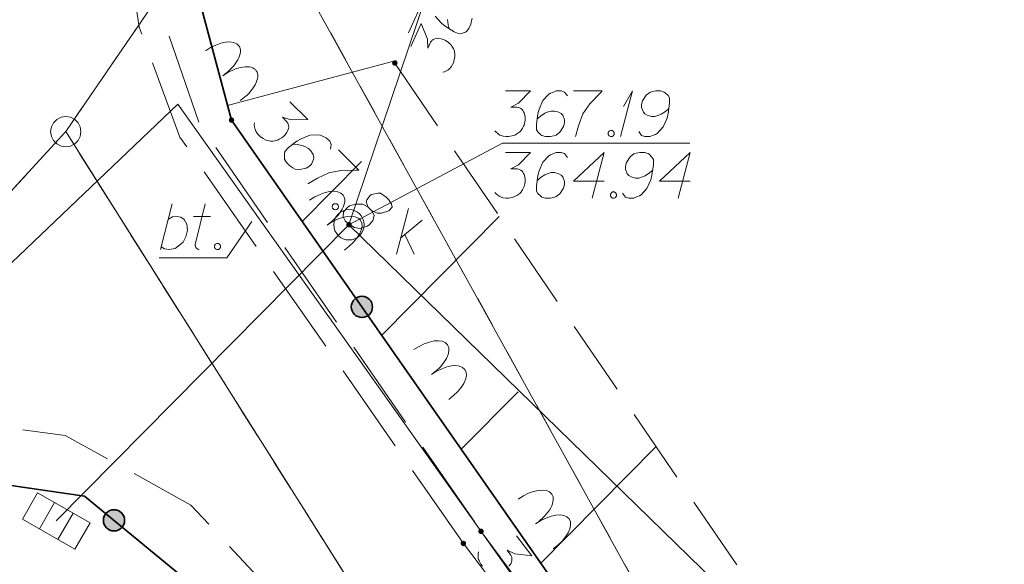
# Model space of a CAD drawing. Header units: metres. Extents: x 5555129 to 5556676, y 5635595 to 5636517.
# Tile 61 of 256: x 5555313 to 5555329, y 5636279 to 5636288. Entities that reach past the tile are written whole.
import ezdxf

# ---------------------------------------------------------------- set-up
doc = ezdxf.new("R2010")
doc.units = ezdxf.units.M
doc.header["$MEASUREMENT"] = 0
for name, pattern in [('03-linia 3 1', [2, 1.5, -0.5]), ('L_0_05', [1.75, 1.25, -0.5]), ('L_0_06', [2, 1.5, -0.5]), ('PRZER1-1', [2, 1, -1])]:
    doc.linetypes.add(name, pattern=pattern)
doc.layers.add('#digitalizacja', color=7, linetype='Continuous', lineweight=18)
doc.layers.add('#skartowane', color=7, linetype='Continuous', lineweight=18)
for name, color, linetype, lineweight, true_color in [('GEPPGD', 7, 'Continuous', 18, 0x008000), ('GESDZI', 7, 'Continuous', 18, 0x0a0909), ('GESUZY', 7, 'PRZER1-1', 18, 0x008000), ('GUPKKS', 7, 'Continuous', 18, 0x0a0909)]:
    doc.layers.add(name, color=color, linetype=linetype, lineweight=lineweight, true_color=true_color)

# ---------------------------------------------------------------- blocks, each defined once
blk = doc.blocks.new('EPPGS')
at = {"color": 0, "flags": 128}
blk.add_lwpolyline([(0.5, 0), (0.475528, -0.154508), (0.404508, -0.293893), (0.293893, -0.404508), (0.154508, -0.475528), (0, -0.5), (-0.154508, -0.475528), (-0.293893, -0.404508), (-0.404508, -0.293893), (-0.475528, -0.154508), (-0.5, 0), (-0.475528, 0.154508), (-0.404508, 0.293893), (-0.293893, 0.404508), (-0.154508, 0.475528), (0, 0.5), (0.154508, 0.475528), (0.293893, 0.404508), (0.404508, 0.293893), (0.475528, 0.154508), (0.5, 0)], close=True, dxfattribs=at)
blk = doc.blocks.new('SUUS05_1')
at = {"color": 0, "flags": 128}
blk.add_lwpolyline([(0.5, -0.25), (-0.5, -0.25), (-0.5, 0.25), (0.5, 0.25), (0.5, -0.25)], close=True, dxfattribs=at)
for points in [[(-0.175, -0.25), (-0.175, 0.25)], [(0.175, -0.25), (0.175, 0.25)]]:
    blk.add_lwpolyline(points, dxfattribs=at)
blk = doc.blocks.new('SUUS05_2')
at = {"color": 0, "flags": 128}
blk.add_lwpolyline([(0.5, -0.25), (-0.5, -0.25), (-0.5, 0.25), (0.5, 0.25), (0.5, -0.25)], close=True, dxfattribs=at)
for points in [[(-0.175, -0.25), (-0.175, 0.25)], [(0.175, -0.25), (0.175, 0.25)]]:
    blk.add_lwpolyline(points, dxfattribs=at)
blk = doc.blocks.new('*U253')
at = {"layer": '#skartowane', "color": 7, "linetype": 'ByBlock', "lineweight": 18}
blk.add_line((5555314.919, 5636284.219), (5555315.114, 5636284.969), dxfattribs=at)
at = {"layer": '#skartowane', "color": 7, "linetype": 'ByBlock', "lineweight": 18, "flags": 128}
blk.add_lwpolyline([(5555315.049, 5636284.721), (5555315.12, 5636284.756), (5555315.196, 5636284.762), (5555315.255, 5636284.75), (5555315.309, 5636284.715), (5555315.356, 5636284.638), (5555315.362, 5636284.538), (5555315.338, 5636284.431), (5555315.291, 5636284.343), (5555315.161, 5636284.236), (5555315.061, 5636284.219), (5555314.984, 5636284.23), (5555314.931, 5636284.266)], dxfattribs=at)
blk = doc.blocks.new('*U254')
at = {"layer": '#skartowane', "color": 7, "linetype": 'ByBlock', "lineweight": 18}
for p, q in [((5555315.492, 5636284.301), (5555315.657, 5636284.969)), ((5555315.462, 5636284.762), (5555315.746, 5636284.762))]:
    blk.add_line(p, q, dxfattribs=at)
at = {"layer": '#skartowane', "color": 7, "linetype": 'ByBlock', "lineweight": 18, "flags": 128}
blk.add_lwpolyline([(5555315.556, 5636284.218), (5555315.549, 5636284.22), (5555315.541, 5636284.223), (5555315.534, 5636284.226), (5555315.527, 5636284.23), (5555315.52, 5636284.235), (5555315.514, 5636284.24), (5555315.509, 5636284.247), (5555315.504, 5636284.253), (5555315.5, 5636284.26), (5555315.497, 5636284.268), (5555315.494, 5636284.275), (5555315.493, 5636284.283), (5555315.492, 5636284.291), (5555315.492, 5636284.299), (5555315.493, 5636284.307)], dxfattribs=at)
blk = doc.blocks.new('*U1612')
at = {"layer": '#digitalizacja', "color": 36, "linetype": 'ByBlock', "lineweight": 18, "true_color": 0x7d3300}
for p, q in [((5555318.805, 5636284.143), (5555319.006, 5636284.893)), ((5555318.876, 5636284.409), (5555319.23, 5636284.704)), ((5555318.947, 5636284.468), (5555319.1, 5636284.143))]:
    blk.add_line(p, q, dxfattribs=at)
blk = doc.blocks.new('*U1615')
at = {"layer": '#digitalizacja', "color": 36, "linetype": 'ByBlock', "lineweight": 18, "true_color": 0x7d3300}
for q in [(5555322.496, 5636286.08), (5555322.549, 5636286.576)]:
    blk.add_line((5555322.697, 5636286.83), q, dxfattribs=at)

msp = doc.modelspace()

# ---------------------------------------------------------------- hatches: boundary and pattern name
at = {"layer": '#digitalizacja', "linetype": 'Continuous', "lineweight": 18}
h = msp.add_hatch(color=7, dxfattribs=at)
edge = h.paths.add_edge_path()
edge.add_arc((5555318.0247, 5636284.62675), 0.045, 0, 360)
at = {"layer": '#skartowane', "linetype": 'Continuous', "lineweight": 18}
h = msp.add_hatch(color=7, dxfattribs=at)
edge = h.paths.add_edge_path()
edge.add_arc((5555318.78, 5636287.29), 0.045, 0, 360)
h = msp.add_hatch(color=7, dxfattribs=at)
edge = h.paths.add_edge_path()
edge.add_arc((5555316.09, 5636286.35), 0.045, 0, 360)
at = {"layer": '#skartowane', "linetype": 'Continuous', "lineweight": 35}
h = msp.add_hatch(color=7, dxfattribs=at)
edge = h.paths.add_edge_path()
edge.add_arc((5555318.23746, 5636283.27577), 0.175, 0, 360)
h = msp.add_hatch(color=7, dxfattribs=at)
edge = h.paths.add_edge_path()
edge.add_arc((5555314.15378, 5636279.7621), 0.175, 0, 360)
at = {"layer": '#skartowane', "linetype": 'Continuous', "lineweight": 18}
h = msp.add_hatch(color=7, dxfattribs=at)
edge = h.paths.add_edge_path()
edge.add_arc((5555320.2, 5636279.58), 0.045, 0, 360)
h = msp.add_hatch(color=7, dxfattribs=at)
edge = h.paths.add_edge_path()
edge.add_arc((5555319.91, 5636279.38), 0.045, 0, 360)

# ---------------------------------------------------------------- linework, layer by layer
at = {"layer": '#digitalizacja', "color": 36, "linetype": 'Continuous', "lineweight": 18, "true_color": 0x7d3300}
msp.add_line((5555318.0247, 5636284.62675), (5555313.20236, 5636279.75077), dxfattribs=at)
at = {"layer": '#digitalizacja', "color": 36, "linetype": 'Continuous', "lineweight": 18, "true_color": 0x7d3300, "flags": 128}
for points in [[(5555324.69636, 5636304.37638), (5555322.24725, 5636297.12645), (5555318.0247, 5636284.62675)], [(5555320.60085, 5636286.83035), (5555321.01421, 5636286.83035), (5555320.81929, 5636286.62957), (5555320.68938, 5636286.56457), (5555320.79567, 5636286.56457), (5555320.81929, 5636286.55871), (5555320.8311, 5636286.55276), (5555320.84291, 5636286.5469), (5555320.85472, 5636286.54095), (5555320.87834, 5636286.52328), (5555320.89016, 5636286.50552), (5555320.90197, 5636286.48785), (5555320.90792, 5636286.47009), (5555320.91973, 5636286.4288), (5555320.92559, 5636286.39337), (5555320.92559, 5636286.3756), (5555320.92559, 5636286.35198), (5555320.91973, 5636286.31655), (5555320.91378, 5636286.29293), (5555320.90792, 5636286.26931), (5555320.90197, 5636286.25164), (5555320.89611, 5636286.23983), (5555320.89016, 5636286.22802), (5555320.8843, 5636286.21621), (5555320.87249, 5636286.19845), (5555320.85472, 5636286.17483), (5555320.83705, 5636286.15716), (5555320.82524, 5636286.14535), (5555320.80748, 5636286.13354), (5555320.78981, 5636286.12173), (5555320.76619, 5636286.10992), (5555320.75438, 5636286.10397), (5555320.713, 5636286.09216), (5555320.67757, 5636286.0863), (5555320.65395, 5636286.08035), (5555320.61266, 5636286.08035), (5555320.56542, 5636286.0863), (5555320.54766, 5636286.09216), (5555320.52999, 5636286.09811), (5555320.51223, 5636286.10397), (5555320.49456, 5636286.11578), (5555320.47679, 5636286.12759), (5555320.44731, 5636286.15121), (5555320.42955, 5636286.17483)], [(5555321.62239, 5636286.74768), (5555321.57515, 5636286.81259), (5555321.52205, 5636286.83035), (5555321.43938, 5636286.83035), (5555321.38033, 5636286.80673), (5555321.3449, 5636286.79492), (5555321.31533, 5636286.77716), (5555321.22084, 5636286.67086), (5555321.15593, 5636286.52914), (5555321.13817, 5636286.45242), (5555321.11455, 5636286.28112), (5555321.11455, 5636286.19259), (5555321.13817, 5636286.15716), (5555321.18541, 5636286.10992), (5555321.20317, 5636286.09811), (5555321.26223, 5636286.08035), (5555321.33895, 5636286.08035), (5555321.398, 5636286.09216), (5555321.43938, 5636286.10397), (5555321.49843, 5636286.15121), (5555321.55748, 5636286.24569), (5555321.57515, 5636286.30474), (5555321.57515, 5636286.35198), (5555321.54567, 5636286.4288), (5555321.52205, 5636286.45828), (5555321.48067, 5636286.4819), (5555321.40981, 5636286.49966), (5555321.35671, 5636286.49966), (5555321.29171, 5636286.4819), (5555321.25042, 5636286.46423), (5555321.17955, 5636286.41699), (5555321.14412, 5636286.38742), (5555321.12636, 5636286.36975)], [(5555321.72274, 5636286.83035), (5555322.19515, 5636286.83035), (5555322.16567, 5636286.80078), (5555321.99437, 5636286.61776), (5555321.87627, 5636286.45242), (5555321.80541, 5636286.2575), (5555321.75817, 5636286.08035)], [(5555322.79738, 5636286.16302), (5555322.84462, 5636286.09811), (5555322.89782, 5636286.08035), (5555322.98049, 5636286.08035), (5555323.03954, 5636286.10397), (5555323.07497, 5636286.11578), (5555323.10445, 5636286.13354), (5555323.19893, 5636286.23983), (5555323.26393, 5636286.38156), (5555323.2816, 5636286.45828), (5555323.30522, 5636286.62957), (5555323.30522, 5636286.7181), (5555323.2816, 5636286.75353), (5555323.23436, 5636286.80078), (5555323.21669, 5636286.81259), (5555323.15764, 5636286.83035), (5555323.08083, 5636286.83035), (5555323.02178, 5636286.81854), (5555322.98049, 5636286.80673), (5555322.92144, 5636286.75949), (5555322.86238, 5636286.665), (5555322.84462, 5636286.60595), (5555322.84462, 5636286.55871), (5555322.87419, 5636286.4819), (5555322.89782, 5636286.45242), (5555322.93911, 5636286.4288), (5555323.00997, 5636286.41104), (5555323.06316, 5636286.41104), (5555323.12807, 5636286.4288), (5555323.16945, 5636286.44647), (5555323.24031, 5636286.49371), (5555323.27574, 5636286.52328), (5555323.29341, 5636286.54095)], [(5555322.33092, 5636286.18078), (5555322.36049, 5636286.18078), (5555322.37816, 5636286.16897), (5555322.39592, 5636286.14535), (5555322.39592, 5636286.11578), (5555322.37816, 5636286.09216), (5555322.36049, 5636286.08035), (5555322.33092, 5636286.08035), (5555322.31325, 5636286.09216), (5555322.29549, 5636286.11578), (5555322.29549, 5636286.14535), (5555322.31325, 5636286.16897), (5555322.33092, 5636286.18078)], [(5555320.60085, 5636285.8162), (5555321.01421, 5636285.8162), (5555320.81929, 5636285.61543), (5555320.68938, 5636285.55042), (5555320.79567, 5636285.55042), (5555320.81929, 5636285.54456), (5555320.8311, 5636285.53861), (5555320.84291, 5636285.53275), (5555320.85472, 5636285.5268), (5555320.87834, 5636285.50913), (5555320.89016, 5636285.49137), (5555320.90197, 5636285.4737), (5555320.90792, 5636285.45594), (5555320.91973, 5636285.41465), (5555320.92559, 5636285.37922), (5555320.92559, 5636285.36146), (5555320.92559, 5636285.33784), (5555320.91973, 5636285.30241), (5555320.91378, 5636285.27879), (5555320.90792, 5636285.25517), (5555320.90197, 5636285.2375), (5555320.89611, 5636285.22569), (5555320.89016, 5636285.21388), (5555320.8843, 5636285.20207), (5555320.87249, 5636285.1843), (5555320.85472, 5636285.16068), (5555320.83705, 5636285.14301), (5555320.82524, 5636285.1312), (5555320.80748, 5636285.11939), (5555320.78981, 5636285.10758), (5555320.76619, 5636285.09577), (5555320.75438, 5636285.08982), (5555320.713, 5636285.07801), (5555320.67757, 5636285.07215), (5555320.65395, 5636285.0662), (5555320.61266, 5636285.0662), (5555320.56542, 5636285.07215), (5555320.54766, 5636285.07801), (5555320.52999, 5636285.08396), (5555320.51223, 5636285.08982), (5555320.49456, 5636285.10163), (5555320.47679, 5636285.11344), (5555320.44731, 5636285.13706), (5555320.42955, 5636285.16068)], [(5555321.62239, 5636285.73353), (5555321.57515, 5636285.79844), (5555321.52205, 5636285.8162), (5555321.43938, 5636285.8162), (5555321.38033, 5636285.79258), (5555321.3449, 5636285.78077), (5555321.31533, 5636285.76301), (5555321.22084, 5636285.65672), (5555321.15593, 5636285.51499), (5555321.13817, 5636285.43827), (5555321.11455, 5636285.26698), (5555321.11455, 5636285.17844), (5555321.13817, 5636285.14301), (5555321.18541, 5636285.09577), (5555321.20317, 5636285.08396), (5555321.26223, 5636285.0662), (5555321.33895, 5636285.0662), (5555321.398, 5636285.07801), (5555321.43938, 5636285.08982), (5555321.49843, 5636285.13706), (5555321.55748, 5636285.23155), (5555321.57515, 5636285.2906), (5555321.57515, 5636285.33784), (5555321.54567, 5636285.41465), (5555321.52205, 5636285.44413), (5555321.48067, 5636285.46775), (5555321.40981, 5636285.48551), (5555321.35671, 5636285.48551), (5555321.29171, 5636285.46775), (5555321.25042, 5636285.45008), (5555321.17955, 5636285.40284), (5555321.14412, 5636285.37327), (5555321.12636, 5636285.3556)], [(5555322.23058, 5636285.34379), (5555321.72274, 5636285.34379), (5555322.23058, 5636285.8162), (5555322.0298, 5636285.0662)], [(5555322.5317, 5636285.14887), (5555322.57894, 5636285.08396), (5555322.63213, 5636285.0662), (5555322.7148, 5636285.0662), (5555322.77385, 5636285.08982), (5555322.80928, 5636285.10163), (5555322.83876, 5636285.11939), (5555322.93325, 5636285.22569), (5555322.99825, 5636285.36741), (5555323.01592, 5636285.44413), (5555323.03954, 5636285.61543), (5555323.03954, 5636285.70396), (5555323.01592, 5636285.73939), (5555322.96868, 5636285.78663), (5555322.95101, 5636285.79844), (5555322.89196, 5636285.8162), (5555322.81514, 5636285.8162), (5555322.75609, 5636285.80439), (5555322.7148, 5636285.79258), (5555322.65575, 5636285.74534), (5555322.5967, 5636285.65086), (5555322.57894, 5636285.59181), (5555322.57894, 5636285.54456), (5555322.60851, 5636285.46775), (5555322.63213, 5636285.43827), (5555322.67342, 5636285.41465), (5555322.74428, 5636285.39689), (5555322.79747, 5636285.39689), (5555322.86238, 5636285.41465), (5555322.90377, 5636285.43232), (5555322.97463, 5636285.47956), (5555323.01006, 5636285.50913), (5555323.02773, 5636285.5268)], [(5555323.64772, 5636285.34379), (5555323.13988, 5636285.34379), (5555323.64772, 5636285.8162), (5555323.44695, 5636285.0662)], [(5555322.36635, 5636285.16663), (5555322.39592, 5636285.16663), (5555322.41359, 5636285.15482), (5555322.43135, 5636285.1312), (5555322.43135, 5636285.10163), (5555322.41359, 5636285.07801), (5555322.39592, 5636285.0662), (5555322.36635, 5636285.0662), (5555322.34868, 5636285.07801), (5555322.33092, 5636285.10163), (5555322.33092, 5636285.1312), (5555322.34868, 5636285.15482), (5555322.36635, 5636285.16663)], [(5555318.0247, 5636284.62675), (5555345.6113, 5636257.75778), (5555353.10222, 5636238.85973), (5555340.36119, 5636232.3923), (5555326.81211, 5636226.17051)]]:
    msp.add_lwpolyline(points, dxfattribs=at)
at = {"layer": '#digitalizacja', "color": 1, "linetype": 'Continuous', "lineweight": 18, "flags": 128}
msp.add_lwpolyline([(5555362.17849, 5636234.87379), (5555359.39142, 5636237.57173), (5555353.17371, 5636244.15793), (5555345.89872, 5636252.79016), (5555338.89098, 5636259.7713), (5555326.37411, 5636272.70259), (5555325.11579, 5636272.65802), (5555315.20724, 5636286.61228), (5555312.10595, 5636283.66576), (5555310.61379, 5636282.04853), (5555309.53647, 5636279.75371), (5555305.23072, 5636281.87514)], dxfattribs=at)
at = {"layer": '#digitalizacja', "color": 7, "linetype": 'Continuous', "lineweight": 18, "flags": 128}
msp.add_lwpolyline([(5555323.63917, 5636285.96895), (5555320.55536, 5636285.96895), (5555318.0247, 5636284.62675)], dxfattribs=at)
at = {"layer": '#digitalizacja', "color": 36, "linetype": 'Continuous', "lineweight": 18, "true_color": 0x7d3300}
msp.add_circle((5555318.0247, 5636284.62675), 0.25, dxfattribs=at)
at = {"layer": '#skartowane', "color": 7, "linetype": 'L_0_06', "lineweight": 18, "flags": 128}
msp.add_lwpolyline([(5555319.91, 5636279.38), (5555323.03, 5636275.28), (5555329.28, 5636268.46), (5555334.03, 5636263.4), (5555345.03, 5636252.49), (5555346.54, 5636251.45), (5555345.73, 5636247.93), (5555332.42, 5636261.49), (5555327.2, 5636266.8), (5555317.86, 5636277.41), (5555315.42, 5636280.01), (5555313.35, 5636281.16), (5555310.91, 5636281.48), (5555308.55, 5636280.93), (5555307.33, 5636278.49), (5555300.21, 5636263.98), (5555298.84, 5636260.31), (5555299.74, 5636259.03), (5555298.26, 5636255.27), (5555297.04, 5636255.1), (5555292.88, 5636247), (5555292.08, 5636246.05), (5555288.59, 5636239.37), (5555285.9, 5636234.86), (5555282.53, 5636231.41), (5555279.83, 5636229.99), (5555275.41, 5636228.95), (5555271.53, 5636229.31), (5555268.13, 5636230.4), (5555264.62, 5636232.17), (5555253.07, 5636239.68), (5555243.27, 5636245.93), (5555229.11, 5636254.41), (5555220.5, 5636258.77), (5555213.45, 5636261.65), (5555208.14, 5636263.06), (5555202.51, 5636263.31), (5555198.72, 5636262.51), (5555193.02, 5636260.05), (5555189.79, 5636257.33), (5555186.81, 5636252.47), (5555184.72, 5636245.33), (5555179.71, 5636245.97), (5555181.09, 5636251.46), (5555182.84, 5636255.67), (5555185.21, 5636259.68), (5555188.88, 5636264.05), (5555188.73, 5636266.82), (5555186.51, 5636270.36), (5555177.24, 5636279.14), (5555172.12, 5636284.35), (5555168.67, 5636288.73), (5555165.68, 5636293.64), (5555163.11, 5636298.61), (5555159.69, 5636305.28), (5555154.96, 5636314.88), (5555157.25, 5636316.15), (5555161.87, 5636306.69), (5555165.41, 5636299.79), (5555167.81, 5636295.12), (5555170.82, 5636290.32), (5555174.09, 5636286.04), (5555178.95, 5636281.15), (5555193.27, 5636269.09), (5555198.74, 5636266.34), (5555202.91, 5636266.53), (5555208.67, 5636266.05), (5555214.33, 5636264.32), (5555221.74, 5636261.36), (5555230.37, 5636257.02), (5555244.89, 5636248.46), (5555254.7, 5636242.22), (5555266.71, 5636234.85), (5555271.59, 5636232.9), (5555275.32, 5636232.51), (5555278.58, 5636233.38), (5555282.52, 5636236.11), (5555285.35, 5636239.7), (5555289.44, 5636247.37), (5555294.78, 5636258.52), (5555297.61, 5636265.12), (5555304.52, 5636279.57), (5555309.3, 5636287.58), (5555310.96, 5636291.13)], dxfattribs=at)
at = {"layer": '#skartowane', "color": 7, "linetype": 'L_0_05', "lineweight": 18, "flags": 128}
msp.add_lwpolyline([(5555318.78, 5636287.29), (5555326.31, 5636276.24), (5555328.36, 5636270.47), (5555323.25, 5636276.1), (5555316.09, 5636286.35), (5555315.48, 5636288.63), (5555315.35, 5636290.85), (5555317.53, 5636297.7), (5555322.52, 5636310.96), (5555325.82, 5636309.79), (5555323.7, 5636298.17), (5555318.78, 5636287.29)], close=True, dxfattribs=at)
at = {"layer": '#skartowane', "color": 7, "linetype": 'L_0_06', "lineweight": 18, "flags": 128}
msp.add_lwpolyline([(5555311.07, 5636291.5), (5555313.91, 5636289.91), (5555314.79, 5636289.46), (5555314.94, 5636288.08), (5555315.56, 5636286.29), (5555320.2, 5636279.58), (5555319.91, 5636279.38), (5555315.24, 5636286.07), (5555314.57, 5636287.88), (5555314.36, 5636289.23), (5555310.96, 5636291.13), (5555311.07, 5636291.5)], close=True, dxfattribs=at)
at = {"layer": '#skartowane', "color": 7, "linetype": 'Continuous', "lineweight": 35, "flags": 128}
for points in [[(5555315.35, 5636290.85), (5555315.48, 5636288.63), (5555316.09, 5636286.35), (5555323.25, 5636276.1), (5555328.36, 5636270.47)], [(5555317.05, 5636277.38), (5555313.67, 5636280.16), (5555311.47, 5636280.48), (5555309.5, 5636280.3), (5555307.94, 5636278.69), (5555303.29, 5636267.89)]]:
    msp.add_lwpolyline(points, dxfattribs=at)
at = {"layer": '#skartowane', "color": 7, "linetype": 'Continuous', "lineweight": 18, "flags": 128}
for points in [[(5555319.0444, 5636287.56356), (5555319.21472, 5636287.9402), (5555319.31735, 5636287.67987), (5555319.32305, 5636287.53471), (5555319.36685, 5636287.63156), (5555319.38192, 5636287.65067), (5555319.39221, 5636287.65898), (5555319.40241, 5636287.66733), (5555319.4127, 5636287.67564), (5555319.43853, 5636287.68988), (5555319.45958, 5636287.69332), (5555319.48055, 5636287.6968), (5555319.49918, 5636287.69491), (5555319.54167, 5636287.68866), (5555319.57637, 5636287.6794), (5555319.59255, 5636287.67208), (5555319.61408, 5636287.66234), (5555319.64394, 5636287.64241), (5555319.66301, 5636287.62725), (5555319.68212, 5636287.61218), (5555319.69577, 5636287.59948), (5555319.70412, 5636287.58927), (5555319.71243, 5636287.57898), (5555319.72077, 5636287.56878), (5555319.73209, 5636287.5507), (5555319.74629, 5636287.52478), (5555319.75511, 5636287.5014), (5555319.76101, 5636287.48578), (5555319.76445, 5636287.46473), (5555319.76793, 5636287.44376), (5555319.76896, 5636287.41737), (5555319.76952, 5636287.40416), (5555319.76323, 5636287.36159), (5555319.75397, 5636287.32689), (5555319.74966, 5636287.30291), (5555319.73264, 5636287.26529), (5555319.70776, 5636287.2247), (5555319.6951, 5636287.21093), (5555319.6824, 5636287.19728), (5555319.66974, 5636287.18351), (5555319.6517, 5636287.17228), (5555319.63362, 5636287.16096), (5555319.59995, 5636287.14383), (5555319.57111, 5636287.13738)], [(5555319.44518, 5636288.06276), (5555319.54757, 5636287.94522), (5555319.61016, 5636287.89743), (5555319.7565, 5636287.80533), (5555319.83717, 5636287.76885), (5555319.87919, 5636287.77577), (5555319.9417, 5636287.79935), (5555319.95977, 5636287.81067), (5555320.00029, 5636287.85716), (5555320.0319, 5636287.92706), (5555320.04547, 5636287.98573), (5555320.05176, 5636288.02831)], [(5555319.64564, 5636288.00457), (5555319.65949, 5636287.92053), (5555319.67184, 5636287.87607), (5555319.68062, 5636287.8526)], [(5555316.02557, 5636286.59084), (5555318.79943, 5636287.33297)], [(5555317.05195, 5636286.64892), (5555317.34582, 5636286.35821), (5555317.06605, 5636286.35256), (5555316.92798, 5636286.39771), (5555317.00354, 5636286.32296), (5555317.01621, 5636286.30218), (5555317.02042, 5636286.28964), (5555317.0247, 5636286.27717), (5555317.02891, 5636286.26463), (5555317.03328, 5636286.23546), (5555317.02918, 5636286.21453), (5555317.02515, 5636286.19366), (5555317.01689, 5636286.17685), (5555316.99625, 5636286.13919), (5555316.9755, 5636286.10988), (5555316.96301, 5636286.09725), (5555316.94639, 5636286.08046), (5555316.91731, 5636286.05939), (5555316.89647, 5636286.04678), (5555316.87569, 5636286.03411), (5555316.85903, 5636286.02574), (5555316.84656, 5636286.02146), (5555316.83403, 5636286.01725), (5555316.82156, 5636286.01297), (5555316.80067, 5636286.00865), (5555316.77143, 5636286.00435), (5555316.74644, 5636286.00422), (5555316.72974, 5636286.00413), (5555316.70881, 5636286.00822), (5555316.68794, 5636286.01225), (5555316.66284, 5636286.02047), (5555316.65026, 5636286.02454), (5555316.61253, 5636286.04525), (5555316.58322, 5636286.066), (5555316.56225, 5636286.07838), (5555316.53289, 5636286.10742), (5555316.50349, 5636286.14487), (5555316.49499, 5636286.16153), (5555316.48661, 5636286.17819), (5555316.4781, 5636286.19484), (5555316.47385, 5636286.21567), (5555316.46953, 5636286.23655), (5555316.46518, 5636286.27408), (5555316.46917, 5636286.30336)], [(5555317.72005, 5636285.87172), (5555317.73211, 5636285.95109), (5555317.70685, 5636286.00106), (5555317.64808, 5636286.0592), (5555317.58949, 5636286.08394), (5555317.55599, 5636286.10046), (5555317.52248, 5636286.10863), (5555317.38056, 5636286.09951), (5555317.23474, 5636286.04441), (5555317.16816, 5636286.00235), (5555317.0309, 5636285.89719), (5555316.96864, 5636285.83425), (5555316.96051, 5636285.79245), (5555316.96087, 5636285.72564), (5555316.96519, 5636285.70475), (5555316.99468, 5636285.6506), (5555317.04923, 5636285.59664), (5555317.09951, 5636285.56351), (5555317.13724, 5636285.5428), (5555317.21244, 5636285.53486), (5555317.32087, 5636285.5605), (5555317.37496, 5636285.59005), (5555317.40819, 5636285.62364), (5555317.44125, 5636285.69898), (5555317.44519, 5636285.73655), (5555317.43238, 5636285.78244), (5555317.39449, 5636285.8449), (5555317.35674, 5636285.88225), (5555317.29804, 5636285.91534), (5555317.25626, 5636285.93181), (5555317.17266, 5636285.94806), (5555317.12667, 5636285.95196), (5555317.10162, 5636285.95189)], [(5555317.84952, 5636285.85993), (5555318.18537, 5636285.52769), (5555318.14362, 5636285.5274), (5555317.89313, 5636285.51776), (5555317.69289, 5636285.48327), (5555317.50543, 5636285.39454), (5555317.34726, 5636285.30182)], [(5555317.25475, 5636284.68258), (5555318.23235, 5636285.67082)], [(5555318.33892, 5636284.91888), (5555318.3977, 5636284.86074), (5555318.41868, 5636284.84836), (5555318.48979, 5636284.81948), (5555318.56082, 5636284.81566), (5555318.68174, 5636284.85393), (5555318.73565, 5636284.91688), (5555318.72703, 5636284.96688), (5555318.68075, 5636285.03765), (5555318.63877, 5636285.07918), (5555318.54648, 5636285.14549), (5555318.50056, 5636285.14945), (5555318.39625, 5636285.12797), (5555318.37135, 5636285.11114), (5555318.31742, 5636285.03983), (5555318.3093, 5636284.99803), (5555318.33892, 5636284.91888), (5555318.25514, 5636284.96854), (5555318.12994, 5636284.96786), (5555318.03403, 5636284.93808), (5555318.00907, 5636284.9213), (5555317.93436, 5636284.83732), (5555317.93058, 5636284.758), (5555317.96435, 5636284.69137), (5555318.01473, 5636284.64153), (5555318.11532, 5636284.58362), (5555318.21144, 5636284.56323), (5555318.32394, 5636284.60145), (5555318.35309, 5636284.62246), (5555318.4153, 5636284.69381), (5555318.43986, 5636284.78581), (5555318.3977, 5636284.86074)], [(5555317.82508, 5636284.97042), (5555317.8461, 5636284.94962), (5555317.85035, 5636284.9288), (5555317.84637, 5636284.89951), (5555317.82557, 5636284.87849), (5555317.79633, 5636284.87419), (5555317.77547, 5636284.87822), (5555317.75444, 5636284.89902), (5555317.75019, 5636284.91984), (5555317.75417, 5636284.94912), (5555317.77497, 5636284.97015), (5555317.80421, 5636284.97445), (5555317.82508, 5636284.97042)], [(5555318.56464, 5636282.80739), (5555320.50087, 5636284.76469)], [(5555314.89892, 5636284.08318), (5555316.01164, 5636284.08318), (5555316.42196, 5636284.68162)], [(5555315.8459, 5636284.3191), (5555315.87547, 5636284.3191), (5555315.89314, 5636284.30729), (5555315.9109, 5636284.28367), (5555315.9109, 5636284.2541), (5555315.89314, 5636284.23048), (5555315.87547, 5636284.21867), (5555315.8459, 5636284.21867), (5555315.82823, 5636284.23048), (5555315.81047, 5636284.2541), (5555315.81047, 5636284.28367), (5555315.82823, 5636284.30729), (5555315.8459, 5636284.3191)], [(5555319.87453, 5636280.9322), (5555320.81047, 5636281.87832)], [(5555321.17369, 5636279.04615), (5555323.08271, 5636280.97594)], [(5555320.78628, 5636279.50403), (5555321.0366, 5636279.17508), (5555320.75879, 5636279.20861), (5555320.62839, 5636279.27263), (5555320.69276, 5636279.18804), (5555320.7024, 5636279.1657), (5555320.70482, 5636279.1527), (5555320.70731, 5636279.13975), (5555320.70972, 5636279.12675), (5555320.70997, 5636279.09725), (5555320.70298, 5636279.0771), (5555320.69608, 5636279.057), (5555320.68555, 5636279.04151), (5555320.65984, 5636279.0071)], [(5555320.2216, 5636279.00759), (5555320.19659, 5636279.04045), (5555320.17272, 5636279.08165), (5555320.16663, 5636279.09933), (5555320.16066, 5636279.117), (5555320.15457, 5636279.13468), (5555320.15327, 5636279.15589), (5555320.15191, 5636279.17718), (5555320.15286, 5636279.21494), (5555320.1609, 5636279.24338)]]:
    msp.add_lwpolyline(points, dxfattribs=at)
at = {"layer": '#skartowane', "color": 7, "linetype": '03-linia 3 1', "lineweight": 18, "flags": 128}
msp.add_lwpolyline([(5555345.03, 5636252.49), (5555345.22, 5636252.71), (5555334.19, 5636263.62), (5555329.47, 5636268.59), (5555323.23, 5636275.49), (5555320.2, 5636279.58)], dxfattribs=at)
at = {"layer": '#skartowane', "color": 7, "linetype": 'Continuous', "lineweight": 35}
for centre in [(5555318.23746, 5636283.27577), (5555314.15378, 5636279.7621)]:
    msp.add_circle(centre, 0.175, dxfattribs=at)
at = {"layer": '#skartowane', "color": 96, "linetype": 'Continuous', "lineweight": 18, "extrusion": (0, 0, -1)}
for centre, start_param in [((5555315.80229, 5636287.28575), 1.57079633), ((5555316.08862, 5636286.87586), 1.57079632), ((5555317.52026, 5636284.82637), 1.57079633), ((5555317.80659, 5636284.41647), 1.57079633), ((5555319.23823, 5636282.36698), 1.57079633), ((5555319.52456, 5636281.95709), 1.57079633), ((5555320.9562, 5636279.9076), 1.57079633), ((5555321.24253, 5636279.4977), 1.57079633)]:
    msp.add_ellipse(centre, major_axis=(-0.4099, -0.28633), ratio=0.5, start_param=start_param, end_param=3.14159265, dxfattribs=at)
at = {"layer": '#skartowane', "color": 96, "linetype": 'Continuous', "lineweight": 18}
for centre, end_param in [((5555315.80229, 5636287.28575), 3.14159266), ((5555316.08862, 5636286.87586), 3.14159266), ((5555317.52026, 5636284.82637), 3.14159266), ((5555317.80659, 5636284.41647), 3.14159265), ((5555319.23823, 5636282.36698), 3.14159265), ((5555319.52456, 5636281.95709), 3.14159265), ((5555320.9562, 5636279.9076), 3.14159266), ((5555321.24253, 5636279.4977), 3.14159265)]:
    msp.add_ellipse(centre, major_axis=(-0.4099, -0.28633), ratio=0.5, start_param=1.57079633, end_param=end_param, dxfattribs=at)
at = {"layer": 'GESDZI', "color": 96, "linetype": 'Continuous', "lineweight": 18, "flags": 128}
msp.add_lwpolyline([(5555342.54, 5636360.36), (5555325.26, 5636314.3), (5555323.65, 5636312.16), (5555321.55, 5636300.85), (5555316.27, 5636290.41), (5555313.36, 5636286.16), (5555307.64, 5636279.94), (5555302.66, 5636268.89), (5555289.79, 5636240.47), (5555285.05, 5636232.31), (5555280.77743, 5636227.56838), (5555269.59986, 5636229.49525)], dxfattribs=at)
for points in [[(5555327.28, 5636313.21), (5555358.3389, 5636293.78389), (5555356.45019, 5636289.29937), (5555350.51078, 5636266.74627), (5555346.91907, 5636250.92892), (5555335.48007, 5636263.03365), (5555326.16076, 5636272.54554), (5555316.27, 5636290.41), (5555321.55, 5636300.85), (5555327.28, 5636313.21)], [(5555313.36, 5636286.16), (5555316.27, 5636290.41), (5555326.16076, 5636272.54554), (5555335.48007, 5636263.03365), (5555346.91907, 5636250.92892), (5555345.59548, 5636246.66731), (5555338.2717, 5636254.20379), (5555330.68093, 5636262.48448), (5555323.46444, 5636270.14344), (5555313.36, 5636286.16)], [(5555280.77743, 5636227.56838), (5555285.05, 5636232.31), (5555289.79, 5636240.47), (5555302.66, 5636268.89), (5555307.64, 5636279.94), (5555313.36, 5636286.16), (5555323.46444, 5636270.14344), (5555330.68093, 5636262.48448), (5555338.2717, 5636254.20379), (5555345.59548, 5636246.66731), (5555341.24402, 5636240.50625), (5555336.03815, 5636234.96601), (5555332.09908, 5636232.22556), (5555322.94092, 5636229.36655), (5555314.02703, 5636226.76317), (5555306.62881, 5636221.29313), (5555300.80168, 5636216.23892), (5555298.92385, 5636211.27442), (5555285.04465, 5636223.35372), (5555280.77743, 5636227.56838)]]:
    msp.add_lwpolyline(points, close=True, dxfattribs=at)
at = {"layer": 'GESUZY', "color": 96, "linetype": 'PRZER1-1', "lineweight": 18, "ltscale": 0.5, "true_color": 0x008000}
for points in [[(5555274.28994, 5636228.68146), (5555280.77743, 5636227.56838), (5555285.05, 5636232.31), (5555289.79, 5636240.47), (5555302.66, 5636268.89), (5555307.64, 5636279.94), (5555313.36, 5636286.16), (5555316.27, 5636290.41), (5555321.55, 5636300.85), (5555323.65, 5636312.16), (5555325.26, 5636314.3), (5555342.54, 5636360.36)], [(5555308.74724, 5636234.156), (5555289.79, 5636240.47), (5555302.66, 5636268.89), (5555307.64, 5636279.94), (5555313.36, 5636286.16), (5555323.46444, 5636270.14344)]]:
    msp.add_lwpolyline(points, dxfattribs=at)
for points in [[(5555327.28, 5636313.21), (5555321.55, 5636300.85), (5555316.27, 5636290.41), (5555326.16076, 5636272.54554), (5555335.48007, 5636263.03365), (5555346.91907, 5636250.92892), (5555350.51078, 5636266.74627), (5555356.45019, 5636289.29937), (5555358.3389, 5636293.78389), (5555327.28, 5636313.21)], [(5555316.27, 5636290.41), (5555326.16076, 5636272.54554), (5555335.48007, 5636263.03365), (5555346.91907, 5636250.92892), (5555345.59548, 5636246.66731), (5555338.2717, 5636254.20379), (5555330.68093, 5636262.48448), (5555323.46444, 5636270.14344), (5555313.36, 5636286.16), (5555316.27, 5636290.41)]]:
    msp.add_lwpolyline(points, close=True, dxfattribs=at)

# ---------------------------------------------------------------- block references
at = {"layer": '#digitalizacja', "color": 36, "linetype": 'Continuous', "lineweight": 18, "true_color": 0x7d3300}
for name in ['*U1615', '*U1612']:
    msp.add_blockref(name, (0, 0), dxfattribs=at)
at = {"layer": '#digitalizacja', "color": 7, "lineweight": 18, "rotation": 330.120943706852}
msp.add_blockref('SUUS05_2', (5555313.20236, 5636279.75077), dxfattribs=at)
at = {"layer": '#skartowane', "color": 7, "linetype": 'Continuous', "lineweight": 18}
for name in ['*U253', '*U254']:
    msp.add_blockref(name, (0, 0), dxfattribs=at)
at = {"layer": 'GEPPGD', "color": 96, "lineweight": 18, "true_color": 0x008000, "xscale": 0.5, "yscale": 0.5, "zscale": 0.5, "rotation": 90}
msp.add_blockref('EPPGS', (5555313.36, 5636286.16), dxfattribs=at)
at = {"layer": 'GUPKKS', "color": 7, "lineweight": 18, "rotation": 330.120943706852}
msp.add_blockref('SUUS05_1', (5555313.20236, 5636279.75077), dxfattribs=at)

doc.saveas('drawing.dxf')
